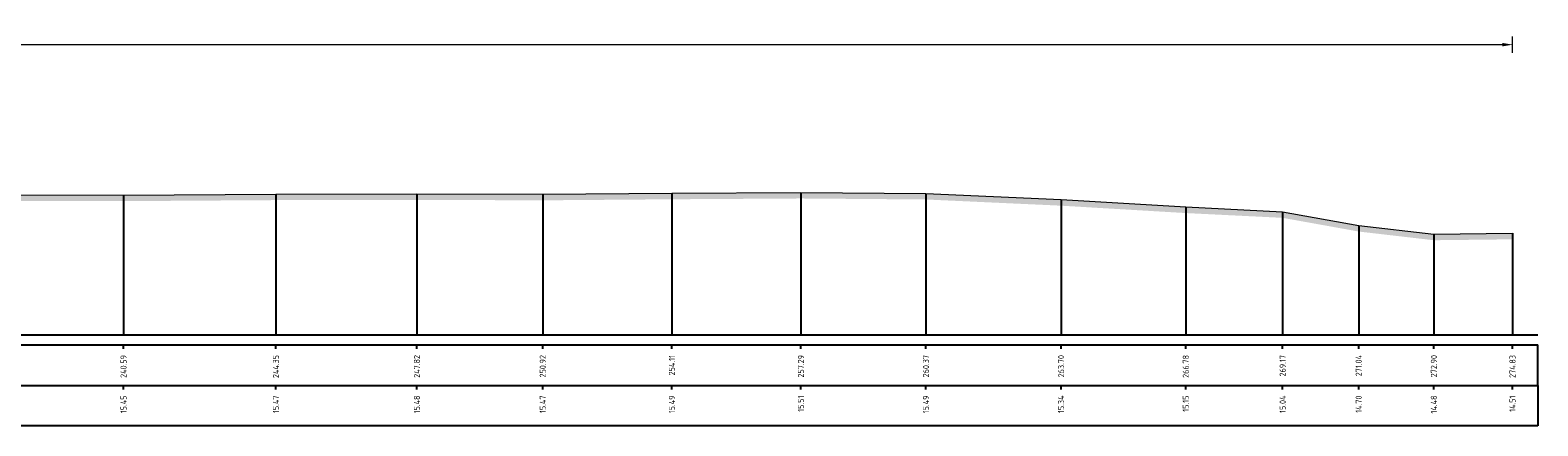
# Model space of a CAD drawing. Header units: metres. Extents: x 197883 to 206898, y 361907 to 364395.
# Tile 216 of 256: x 206022 to 206059, y 364264 to 364273. Entities that reach past the tile are written whole.
import ezdxf
from ezdxf.enums import TextEntityAlignment as Align

# ---------------------------------------------------------------- set-up
doc = ezdxf.new("R2010")
doc.units = ezdxf.units.M
doc.header["$PDMODE"] = 35
doc.header["$PDSIZE"] = 0.075
doc.layers.add('X-ME-AL-PROFIEL_HUIDIG MAAIVELD-GD', color=252, linetype='Continuous', lineweight=0)
doc.layers.add('X-XX-AL-DETAIL1-M', color=7, linetype='Continuous', lineweight=18)
doc.layers.add('X-ME-AL-PROFIELRASTER-S', color=7, linetype='Continuous')
doc.styles.add('NLCS-ISO-ANNOTATIVE-T18', font='NLCS-ISO.ttf', dxfattribs={"height": 1.8})
doc.styles.add('NLCS-ISO-M100-T25', font='NLCS-ISO.ttf', dxfattribs={"height": 0.25})
doc.dimstyles.new('NLCS-M100-T25-PIJL_L2_H1', dxfattribs={"dimscale": 0.1, "dimtxt": 2.5, "dimasz": 2.5, "dimexe": 2, "dimexo": 2, "dimgap": 0.7, "dimtad": 1, "dimzin": 0, "dimdsep": 46, "dimtxsty": 'NLCS-ISO-M100-T25', "dimcen": 0, "dimdle": 2, "dimclrd": 256, "dimclre": 256, "dimclrt": 256, "dimadec": 1, "dimazin": 0, "dimtfac": 1, "dimtdec": 3, "dimtofl": 0, "dimtmove": 0, "dimatfit": 3, "dimfxl": 2, "dimfxlon": 1, "dimtfillclr": 256, "dimtolj": 1, "dimtzin": 0, "dimlwd": -1, "dimlwe": -1, "dimarcsym": 0})

# ---------------------------------------------------------------- blocks, each defined once
blk = doc.blocks.new('SAL-PROFIELRASTER_BALK_EIND1-D')
at = {"color": 0, "linetype": 'ByBlock', "lineweight": -2}
blk.add_line((1, -12.5), (1, -2.5), dxfattribs=at)
at = {"color": 0, "linetype": 'ByBlock', "lineweight": -2, "flags": 128}
for points in [[(0, 0), (1, 0)], [(0, -2.5), (1, -2.5)], [(0, -12.5), (1, -12.5)]]:
    blk.add_lwpolyline(points, dxfattribs=at)
blk = doc.blocks.new('SAL-PROFIELRASTER_BALK_EIND2-D')
at = {"color": 0, "linetype": 'ByBlock', "lineweight": -2}
for p, q in [((1, -2.5), (1, -12.5)), ((1, -12.5), (0, -12.5))]:
    blk.add_line(p, q, dxfattribs=at)
blk = doc.blocks.new('SAL-PROFIELRASTER_BALK_DATA-D')
at = {"color": 0, "linetype": 'ByBlock', "lineweight": -2}
blk.add_lwpolyline([(0, -3.5), (0, -2.5)], dxfattribs=at)
at = {"color": 0, "linetype": 'ByBlock', "lineweight": -2, "style": 'NLCS-ISO-ANNOTATIVE-T18'}
blk.add_attdef('GETAL', text='', height=1.5, rotation=90, dxfattribs=at).set_placement((0.75, -5), align=Align.RIGHT)
blk = doc.blocks.new('SAL-PROFIELRASTER_AANHAAL-D')
at = {"color": 9, "linetype": 'ByBlock', "lineweight": -2, "flags": 128}
blk.add_lwpolyline([(0, 1), (0, 0)], dxfattribs=at)
blk = doc.blocks.new('*D188')
at = {"layer": 'Defpoints', "color": 0, "transparency": 16777216}
for p in [(205783.859, 364272.932), (205783.859, 364265.773), (206058.694, 364265.773)]:
    blk.add_point(p, dxfattribs=at)
at = {"layer": 'X-XX-AL-DETAIL1-M', "color": 253, "transparency": 16777216}
for p, q in [((205783.859, 364272.732), (205783.859, 364273.132)), ((206058.444, 364272.932), (205784.109, 364272.932)), ((206058.694, 364272.732), (206058.694, 364273.132))]:
    blk.add_line(p, q, dxfattribs=at)
for points in [[(205784.109, 364272.974), (205784.109, 364272.89), (205783.859, 364272.932)], [(206058.444, 364272.974), (206058.444, 364272.89), (206058.694, 364272.932)]]:
    blk.add_solid(points, dxfattribs=at)
at = {"layer": 'X-XX-AL-DETAIL1-M', "color": 253, "transparency": 16777216, "insert": (205861.611, 364273.127), "char_height": 0.25, "attachment_point": 5, "style": 'NLCS-ISO-M100-T25'}
blk.add_mtext('\\A1;Gras', dxfattribs=at)

msp = doc.modelspace()

# ---------------------------------------------------------------- hatches: boundary and pattern name
at = {"layer": 'X-ME-AL-PROFIEL_HUIDIG MAAIVELD-GD'}
h = msp.add_hatch(dxfattribs=at)
h.set_pattern_fill('AGR-MAAIVELD', color=256, scale=0.05, pattern_type=2)
h.set_pattern_definition([(45, (-3.94736, 88.7381), (-0.25000007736, 0.25000007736), []), (45, (-3.98308, 88.7738), (0, 0.50000015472), [0.3535535, -0.3535535]), (45, (-4.0188, 88.8095), (0, 0.50000015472), [0.3535535, -0.3535535]), (45, (-4.055, 88.84573), (0, 0.50000015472), [0.3535535, -0.3535535]), (45, (-4.09022, 88.88094), (0, 0.50000015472), [0.3535535, -0.3535535]), (45, (-4.12593, 88.91666), (0, 0.50000015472), [0.3535535, -0.3535535]), (45, (-4.16165, 88.95237), (0, 0.50000015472), [0.3535535, -0.3535535]), (315, (-3.94736, 88.7381), (0.25000007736, 0.25000007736), []), (315, (-3.91165, 88.7738), (0.50000015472, -1e-16), [0.3535535, -0.3535535]), (315, (-3.87593, 88.8095), (0.50000015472, -1e-16), [0.3535535, -0.3535535]), (315, (-3.83972, 88.84573), (0.50000015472, -1e-16), [0.3535535, -0.3535535]), (315, (-3.8045, 88.88094), (0.50000015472, -1e-16), [0.3535535, -0.3535535]), (315, (-3.7688, 88.91666), (0.50000015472, -1e-16), [0.3535535, -0.3535535]), (315, (-3.73308, 88.95237), (0.50000015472, -1e-16), [0.3535535, -0.3535535])])
h.paths.add_polyline_path([(206058.694, 364268.278), (206058.694, 364268.128), (206056.755, 364268.105), (206054.901, 364268.32), (206053.026, 364268.658), (206050.638, 364268.776), (206047.564, 364268.958), (206044.231, 364269.111), (206041.149, 364269.136), (206037.967, 364269.116), (206034.783, 364269.09), (206031.68, 364269.101), (206028.204, 364269.095), (206024.446, 364269.07), (206020.86, 364269.075), (206017.365, 364269.035), (206014.154, 364269.038), (206010.9, 364268.974), (206007.775, 364269.008), (206004.054, 364268.996), (206000.955, 364268.99), (205997.534, 364269.026), (205993.818, 364269.029), (205990.491, 364269.044), (205987.308, 364269.036), (205983.739, 364269.062), (205980.111, 364269.084), (205976.164, 364269.102), (205972.273, 364269.151), (205968.629, 364269.175), (205964.898, 364269.154), (205961.325, 364269.196), (205957.4, 364269.172), (205953.448, 364269.219), (205950.008, 364269.225), (205946.852, 364269.199), (205942.859, 364269.241), (205938.899, 364269.218), (205935.142, 364269.223), (205932.026, 364269.26), (205928.492, 364269.241), (205925.201, 364269.259), (205921.953, 364269.248), (205918.218, 364269.264), (205913.983, 364269.251), (205910.799, 364269.264), (205907.127, 364269.249), (205903.465, 364269.233), (205899.561, 364269.272), (205895.673, 364269.246), (205891.741, 364269.258), (205888.026, 364269.263), (205884.191, 364269.272), (205880.676, 364269.253), (205877.137, 364269.223), (205873.384, 364269.229), (205869.43, 364269.241), (205865.38, 364269.265), (205861.505, 364269.275), (205857.725, 364269.255), (205853.644, 364269.282), (205849.613, 364269.287), (205845.684, 364269.277), (205841.774, 364269.27), (205838.288, 364269.256), (205834.645, 364269.259), (205830.823, 364269.276), (205826.896, 364269.262), (205823.072, 364269.268), (205819.002, 364269.245), (205815.288, 364269.212), (205811.474, 364269.219), (205808.163, 364269.226), (205805.03, 364269.255), (205801.09, 364269.35), (205797.771, 364269.377), (205793.784, 364269.492), (205790.18, 364269.213), (205786.409, 364268.859), (205783.859, 364268.71), (205783.859, 364268.86), (205786.409, 364269.009), (205790.18, 364269.363), (205793.784, 364269.642), (205797.771, 364269.527), (205801.09, 364269.5), (205805.03, 364269.405), (205808.163, 364269.376), (205811.474, 364269.369), (205815.288, 364269.362), (205819.002, 364269.395), (205823.072, 364269.418), (205826.896, 364269.412), (205830.823, 364269.426), (205834.645, 364269.409), (205838.288, 364269.406), (205841.774, 364269.42), (205845.684, 364269.427), (205849.613, 364269.437), (205853.644, 364269.432), (205857.725, 364269.405), (205861.505, 364269.425), (205865.38, 364269.415), (205869.43, 364269.391), (205873.384, 364269.379), (205877.137, 364269.373), (205880.676, 364269.403), (205884.191, 364269.422), (205888.026, 364269.413), (205891.741, 364269.408), (205895.673, 364269.396), (205899.561, 364269.422), (205903.465, 364269.383), (205907.127, 364269.399), (205910.799, 364269.414), (205913.983, 364269.401), (205918.218, 364269.414), (205921.953, 364269.398), (205925.201, 364269.409), (205928.492, 364269.391), (205932.026, 364269.41), (205935.142, 364269.373), (205938.899, 364269.368), (205942.859, 364269.391), (205946.852, 364269.349), (205950.008, 364269.375), (205953.448, 364269.369), (205957.4, 364269.322), (205961.325, 364269.346), (205964.898, 364269.304), (205968.629, 364269.325), (205972.273, 364269.301), (205976.164, 364269.252), (205980.111, 364269.234), (205983.739, 364269.212), (205987.308, 364269.186), (205990.491, 364269.194), (205993.818, 364269.179), (205997.534, 364269.176), (206000.955, 364269.14), (206004.054, 364269.146), (206007.775, 364269.158), (206010.9, 364269.124), (206014.154, 364269.188), (206017.365, 364269.185), (206020.86, 364269.225), (206024.446, 364269.22), (206028.204, 364269.245), (206031.68, 364269.251), (206034.783, 364269.24), (206037.967, 364269.266), (206041.149, 364269.286), (206044.231, 364269.261), (206047.564, 364269.108), (206050.638, 364268.926), (206053.026, 364268.808), (206054.901, 364268.47), (206056.755, 364268.255)])

# ---------------------------------------------------------------- linework, layer by layer
msp.add_lwpolyline([(206020.86, 364269.225), (206024.446, 364269.22), (206028.204, 364269.245), (206031.68, 364269.251), (206034.783, 364269.24), (206037.967, 364269.266), (206041.149, 364269.286), (206044.231, 364269.261), (206047.564, 364269.108), (206050.638, 364268.926), (206053.026, 364268.808), (206054.901, 364268.47), (206056.755, 364268.255), (206058.694, 364268.278)], dxfattribs=at)

# ---------------------------------------------------------------- block references
at = {"layer": 'X-ME-AL-PROFIELRASTER-S'}
for p, yscale in [((206024.446, 364265.773), 3.446999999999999), ((206028.204, 364265.773), 3.472), ((206031.68, 364265.773), 3.478), ((206034.783, 364265.773), 3.467000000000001), ((206037.967, 364265.773), 3.493), ((206041.149, 364265.773), 3.513), ((206044.231, 364265.773), 3.488), ((206047.564, 364265.773), 3.335000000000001), ((206050.638, 364265.773), 3.153), ((206053.026, 364265.773), 3.035), ((206054.901, 364265.773), 2.696999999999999), ((206056.755, 364265.773), 2.481999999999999), ((206058.694, 364265.773), 2.505000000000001)]:
    msp.add_blockref('SAL-PROFIELRASTER_AANHAAL-D', p, dxfattribs=dict(at, yscale=yscale))
at = {"layer": 'X-ME-AL-PROFIELRASTER-S', "xscale": 275.4599491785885, "yscale": 0.1, "zscale": 275.4599491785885}
for name, p in [('SAL-PROFIELRASTER_BALK_EIND1-D', (205783.859, 364265.773)), ('SAL-PROFIELRASTER_BALK_EIND2-D', (205783.859, 364264.773))]:
    msp.add_blockref(name, p, dxfattribs=at)
at = {"layer": 'X-ME-AL-PROFIELRASTER-S', "xscale": 0.1, "yscale": 0.1, "zscale": 0.1}
for p, values in [((206024.446, 364265.773), {'GETAL': '240.59'}), ((206028.204, 364265.773), {'GETAL': '244.35'}), ((206031.68, 364265.773), {'GETAL': '247.82'}), ((206034.783, 364265.773), {'GETAL': '250.92'}), ((206037.967, 364265.773), {'GETAL': '254.11'}), ((206041.149, 364265.773), {'GETAL': '257.29'}), ((206044.231, 364265.773), {'GETAL': '260.37'}), ((206047.564, 364265.773), {'GETAL': '263.70'}), ((206050.638, 364265.773), {'GETAL': '266.78'}), ((206053.026, 364265.773), {'GETAL': '269.17'}), ((206054.901, 364265.773), {'GETAL': '271.04'}), ((206056.755, 364265.773), {'GETAL': '272.90'}), ((206058.694, 364265.773), {'GETAL': '274.83'}), ((206024.446, 364264.773), {'GETAL': '15.45'}), ((206028.204, 364264.773), {'GETAL': '15.47'}), ((206031.68, 364264.773), {'GETAL': '15.48'}), ((206034.783, 364264.773), {'GETAL': '15.47'}), ((206037.967, 364264.773), {'GETAL': '15.49'}), ((206041.149, 364264.773), {'GETAL': '15.51'}), ((206044.231, 364264.773), {'GETAL': '15.49'}), ((206047.564, 364264.773), {'GETAL': '15.34'}), ((206050.638, 364264.773), {'GETAL': '15.15'}), ((206053.026, 364264.773), {'GETAL': '15.04'}), ((206054.901, 364264.773), {'GETAL': '14.70'}), ((206056.755, 364264.773), {'GETAL': '14.48'}), ((206058.694, 364264.773), {'GETAL': '14.51'})]:
    msp.add_blockref('SAL-PROFIELRASTER_BALK_DATA-D', p, dxfattribs=at).add_auto_attribs(values)

# ---------------------------------------------------------------- dimensions: what is measured, and where the dimension line sits
at = {"layer": 'X-XX-AL-DETAIL1-M', "color": 253}
dim = msp.add_linear_dim(base=(205783.859, 364272.932), p1=(206058.694, 364265.773), p2=(205783.859, 364265.773), text='Gras', dimstyle='NLCS-M100-T25-PIJL_L2_H1', override={"dimclrd": 253, "dimclre": 253, "dimclrt": 253}, dxfattribs=at)
dim.commit()
dim.dimension.update_dxf_attribs({"geometry": '*D188', "text_midpoint": (205861.611, 364272.932), "dimtype": 160})

doc.saveas('drawing.dxf')
